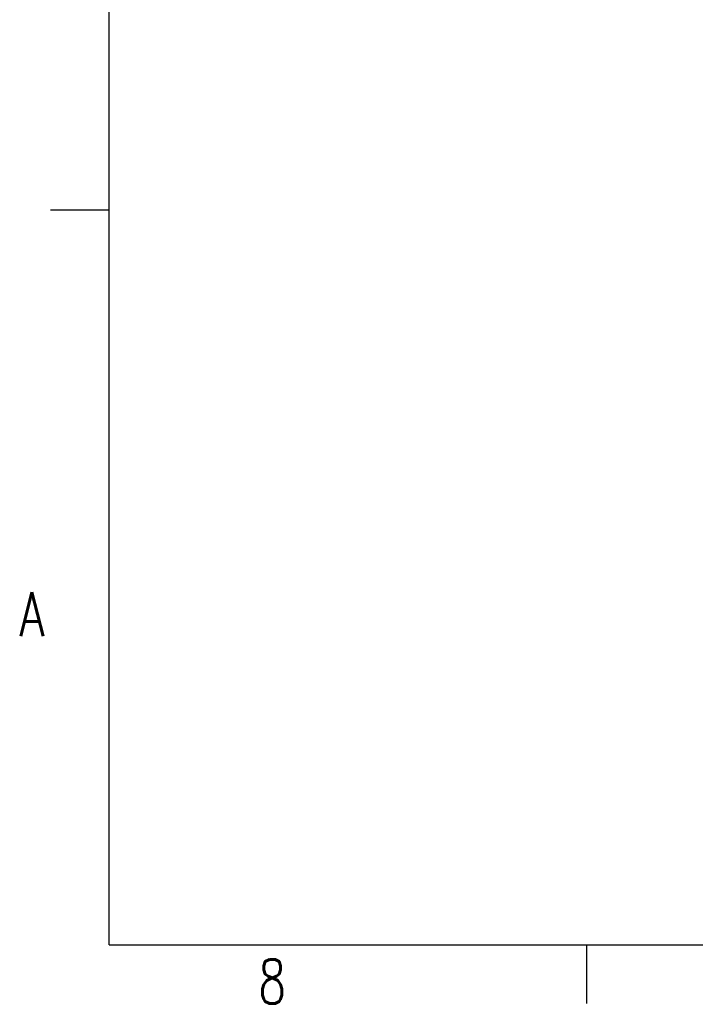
# Model space of a CAD drawing. Header units: inches. Extents: x -1 to 205, y 81 to 217.
# Tile 1 of 108: x -1 to 28, y 81 to 123. Entities that reach past the tile are written whole.
import ezdxf

# ---------------------------------------------------------------- set-up
doc = ezdxf.new("R2010")
doc.units = ezdxf.units.IN
doc.header["$LTSCALE"] = 1.1
doc.header["$MEASUREMENT"] = 0
doc.layers.add('1', color=7, linetype='CONTINUOUS')
doc.layers.add('6文本', color=5, linetype='CONTINUOUS')
doc.styles.get("Standard").update_dxf_attribs({"font": 'txt', "width": 0.8, "bigfont": 'gbcbig.shx'})

msp = doc.modelspace()

# ---------------------------------------------------------------- linework, layer by layer
at = {"layer": '1', "color": 0, "linetype": 'Continuous'}
for p, q in [((2.734, 83.467), (2.734, 214.104)), ((0.246, 114.571), (2.734, 114.571)), ((2.734, 83.467), (201.8, 83.467)), ((22.952, 80.979), (22.952, 83.467))]:
    msp.add_line(p, q, dxfattribs=at)

# ---------------------------------------------------------------- texts
at = {"layer": '6文本', "color": 0, "linetype": 'Continuous', "oblique": 0, "width": 0.732548}
for s, p in [('A', (-1.061, 96.53)), ('8', (9.049, 80.977))]:
    msp.add_text(s, height=1.866, dxfattribs=at).set_placement(p)

doc.saveas('drawing.dxf')
